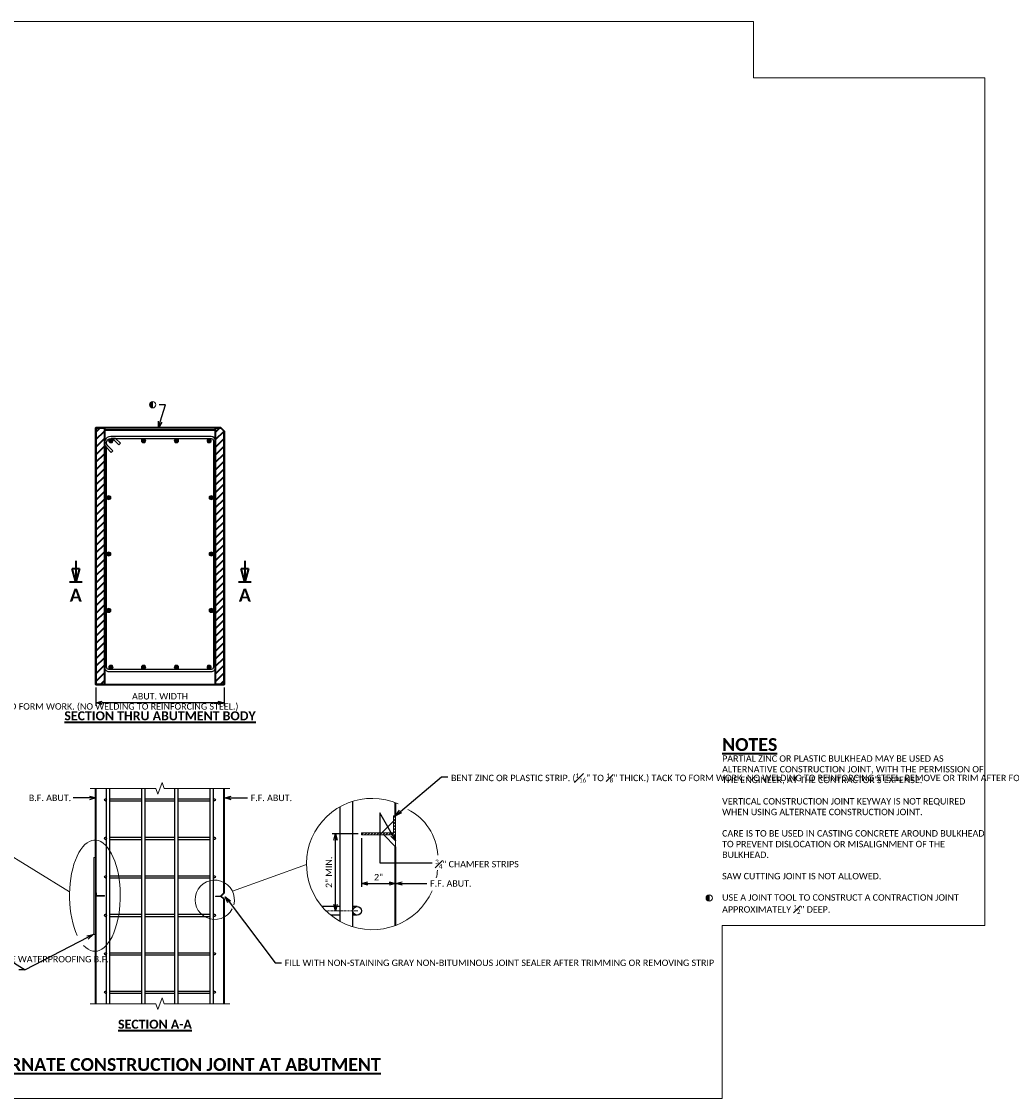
# Model space of a CAD drawing. Extents: x 1 to 1032, y 12 to 264.
# Tile 2 of 3: x 154 to 386, y 12 to 264. Entities that reach past the tile are written whole.
import ezdxf
from ezdxf import colors
from ezdxf.entities.mleader import LeaderData, LeaderLine
from ezdxf.enums import TextEntityAlignment as Align
from ezdxf.math import Vec2, Vec3

# ---------------------------------------------------------------- set-up
doc = ezdxf.new("R2010")
doc.units = 0
doc.header["$MEASUREMENT"] = 0
doc.linetypes.add('Wisdot4', pattern=[0.28125, 0.125, -0.0625, 0.03125, -0.0625])
for name, color, linetype, lineweight in [('B_ANNO', 7, 'Continuous', 18), ('B_ANNO_BREAK', 7, 'Continuous', 18), ('B_ANNO_DIM', 7, 'Continuous', 18), ('B_ANNO_SYMB', 7, 'Continuous', 18), ('B_ANNO_TEXT', 7, 'Continuous', 18), ('B_ANNO_TEXT_TITLE', 7, 'Continuous', 40), ('B_CNTR', 1, 'Wisdot4', 18), ('B_CONC_ABUT', 30, 'Continuous', 40), ('B_DETAIL', 7, 'Continuous', 18), ('B_REBAR', 5, 'Continuous', 25)]:
    doc.layers.add(name, color=color, linetype=linetype, lineweight=lineweight)
doc.layers.add('B_ANNO_NOPLOT', color=47, linetype='Continuous', lineweight=18, plot=False)
doc.styles.add('Annotative', font='calibri.ttf', dxfattribs={"height": 0.0625})
doc.styles.get("Standard").update_dxf_attribs({"font": 'calibri.ttf'})
doc.styles.add('Title', font='calibrib.ttf', dxfattribs={"height": 0.125})
doc.dimstyles.new('Annotative', dxfattribs={"dimscale": 0, "dimtxt": 0.0625, "dimasz": 0.0625, "dimexe": 0.03125, "dimexo": 0.03125, "dimgap": 0.03125, "dimtad": 1, "dimdec": 3, "dimzin": 3, "dimdsep": 46, "dimlunit": 4, "dimtxsty": 'Standard', "dimblk": 'OPEN30', "dimcen": 0.03125, "dimaunit": 1, "dimadec": 0, "dimazin": 3, "dimtfac": 0.75, "dimtdec": 3, "dimtofl": 0, "dimtmove": 0, "dimatfit": 3, "dimldrblk": 'OPEN30', "dimfxl": 1, "dimtfill": 1, "dimfrac": 1, "dimtolj": 1, "dimtzin": 0, "dimarcsym": 0})
pattern_1 = [(45, (-2149493.967, -2150260.238), (-0.44194173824, 0.44194173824), [])]

# ---------------------------------------------------------------- blocks, each defined once
blk = doc.blocks.new('*U7')
at = {"lineweight": -2}
h = blk.add_hatch(color=0, dxfattribs=at)
h.dxf.hatch_style = 1
h.paths.add_polyline_path([(-1.51, -0.01, 0.414214), (-1.89, -0.38, 0.414214), (-1.51, -0.76)])
at = {"color": 0, "lineweight": -2}
blk.add_line((-1.51, -0.76), (-1.51, -0.01), dxfattribs=at)
blk.add_circle((-1.51, -0.38), 0.375, dxfattribs=at)
blk = doc.blocks.new('_Open30')
at = {"color": 0, "linetype": 'ByBlock', "lineweight": -2}
for p, q in [((-1, 0.27), (0, 0)), ((0, 0), (-1, -0.27)), ((0, 0), (-1, 0))]:
    blk.add_line(p, q, dxfattribs=at)
blk = doc.blocks.new('*D93')
at = {"layer": 'B_ANNO_DIM', "color": 0, "lineweight": -2, "transparency": 16777216}
for p, q in [((231.43, 61.92), (225.33, 61.92)), ((226.08, 45.42), (226.08, 60.42))]:
    blk.add_line(p, q, dxfattribs=at)
at = {"layer": 'Defpoints', "color": 0, "transparency": 16777216}
for p in [(226.08, 61.92), (232.18, 61.92, 0.84), (226.08, 43.92)]:
    blk.add_point(p, dxfattribs=at)
at = {"layer": 'B_ANNO_DIM', "color": 0, "lineweight": -2, "transparency": 16777216, "xscale": 1.5, "yscale": 1.5, "zscale": 1.5}
for p, rotation in [((226.08, 61.92), 90), ((226.08, 43.92), 270)]:
    blk.add_blockref('_Open30', p, dxfattribs=dict(at, rotation=rotation))
at = {"layer": 'B_ANNO_DIM', "color": 0, "transparency": 16777216, "insert": (224.57, 52.92), "char_height": 1.5, "attachment_point": 5, "rotation": 90, "bg_fill": 3, "box_fill_scale": 1.25, "bg_fill_color": 256, "bg_fill_true_color": 13158600, "bg_fill_transparency": 0}
blk.add_mtext('\\A1;2" MIN.', dxfattribs=at)
blk = doc.blocks.new('*D91')
at = {"layer": 'B_ANNO_DIM', "color": 0, "lineweight": -2, "transparency": 16777216}
for p, q in [((232.18, 60.93), (232.18, 49.55)), ((233.68, 50.3), (238.68, 50.3))]:
    blk.add_line(p, q, dxfattribs=at)
at = {"layer": 'Defpoints', "color": 0, "transparency": 16777216}
for p in [(232.18, 61.68, 0.84), (240.18, 50.3, 0.84), (240.18, 50.3)]:
    blk.add_point(p, dxfattribs=at)
at = {"layer": 'B_ANNO_DIM', "color": 0, "lineweight": -2, "transparency": 16777216, "xscale": 1.5, "yscale": 1.5, "zscale": 1.5, "rotation": 180}
blk.add_blockref('_Open30', (232.18, 50.3), dxfattribs=at)
at = {"layer": 'B_ANNO_DIM', "color": 0, "lineweight": -2, "transparency": 16777216, "xscale": 1.5, "yscale": 1.5, "zscale": 1.5}
blk.add_blockref('_Open30', (240.18, 50.3), dxfattribs=at)
at = {"layer": 'B_ANNO_DIM', "color": 0, "transparency": 16777216, "insert": (236.18, 51.8), "char_height": 1.5, "attachment_point": 5, "bg_fill": 3, "box_fill_scale": 1.25, "bg_fill_color": 256, "bg_fill_true_color": 13158600, "bg_fill_transparency": 0}
blk.add_mtext('\\A1;2"', dxfattribs=at)
blk = doc.blocks.new('REBAR2')
for p, q in [((0, 0.25), (0.25, 0.25)), ((1, 0.25), (8.52, 0.25)), ((9.27, 0.25), (16.24, 0.25)), ((16.99, 0.25), (24.51, 0.25)), ((25.25, 0.25), (25.5, 0.25)), ((0, -0.25), (0.25, -0.25)), ((1, -0.25), (8.52, -0.25)), ((9.27, -0.25), (16.24, -0.25)), ((16.99, -0.25), (24.51, -0.25)), ((25.5, -0.25), (25.25, -0.25))]:
    blk.add_line(p, q)
for centre in [(0, 0), (25.5, 0)]:
    blk.add_circle(centre, 0.25)
blk = doc.blocks.new('*D96')
at = {"layer": 'B_ANNO_DIM', "color": 0, "lineweight": -2, "transparency": 16777216}
for p, q in [((170.04, 96.15), (170.04, 91.84)), ((200.04, 96.15), (200.04, 91.84)), ((198.54, 92.59), (171.54, 92.59))]:
    blk.add_line(p, q, dxfattribs=at)
at = {"layer": 'Defpoints', "color": 0, "transparency": 16777216}
for p in [(170.04, 96.9), (200.04, 96.9), (170.04, 92.59)]:
    blk.add_point(p, dxfattribs=at)
at = {"layer": 'B_ANNO_DIM', "color": 0, "lineweight": -2, "transparency": 16777216, "xscale": 1.5, "yscale": 1.5, "zscale": 1.5, "rotation": 180}
blk.add_blockref('_Open30', (170.04, 92.59), dxfattribs=at)
at = {"layer": 'B_ANNO_DIM', "color": 0, "lineweight": -2, "transparency": 16777216, "xscale": 1.5, "yscale": 1.5, "zscale": 1.5}
blk.add_blockref('_Open30', (200.04, 92.59), dxfattribs=at)
at = {"layer": 'B_ANNO_DIM', "color": 0, "transparency": 16777216, "insert": (185.04, 94.1), "char_height": 1.5, "attachment_point": 5, "bg_fill": 3, "box_fill_scale": 1.25, "bg_fill_color": 256, "bg_fill_true_color": 13158600, "bg_fill_transparency": 0}
blk.add_mtext('\\A1;ABUT. WIDTH', dxfattribs=at)
blk = doc.blocks.new('*U92')
at = {"layer": 'B_ANNO_TEXT_TITLE'}
for p, q in [((0, 4), (0, 1.5)), ((-0.4375, 3.125), (0.4375, 3.125)), ((0, 1.5), (-0.4375, 3.125)), ((0.4375, 3.125), (0, 1.5)), ((0.75, 1.5), (-0.75, 1.5))]:
    blk.add_line(p, q, dxfattribs=at)
at = {"layer": 'B_ANNO_TEXT_TITLE', "style": 'Title'}
blk.add_attdef('A', text='', height=1.5, dxfattribs=at).set_placement((0, 0), align=Align.MIDDLE_CENTER)
blk = doc.blocks.new('DOT')
at = {"lineweight": 0}
h = blk.add_hatch(color=256, dxfattribs=at)
h.dxf.hatch_style = 1
h.paths.add_polyline_path([(0.25, 0, 1), (-0.25, 0, 1)])
blk.add_circle((0, 0), 0.25, dxfattribs=at)
blk.add_circle((0, 0), 0.25, dxfattribs=at)
blk = doc.blocks.new('*U26')
at = {"layer": 'B_REBAR'}
blk.add_blockref('DOT', (0.25, -0.5), dxfattribs=at)
blk = doc.blocks.new('*U25')
at = {"color": 0, "linetype": 'ByBlock', "lineweight": -2, "transparency": 16777216}
for p in [(0.25, 0), (4.08, 0), (7.92, 0), (11.75, 0)]:
    blk.add_blockref('*U26', p, dxfattribs=at)
blk = doc.blocks.new('*U24')
blk.add_blockref('*U25', (0, 0))
blk = doc.blocks.new('*U29')
at = {"layer": 'B_REBAR'}
blk.add_blockref('DOT', (0.25, -0.5), dxfattribs=at)
blk = doc.blocks.new('*U28')
at = {"color": 0, "linetype": 'ByBlock', "lineweight": -2, "transparency": 16777216}
for p in [(0, 0), (6.59375, 0), (13.1875, 0)]:
    blk.add_blockref('*U29', p, dxfattribs=at)
blk = doc.blocks.new('*U27')
blk.add_blockref('*U28', (0, 0))
blk = doc.blocks.new('*U35')
at = {"layer": 'B_REBAR'}
blk.add_blockref('DOT', (0.25, -0.5), dxfattribs=at)
blk = doc.blocks.new('*U34')
at = {"color": 0, "linetype": 'ByBlock', "lineweight": -2, "transparency": 16777216}
for p in [(0, 0), (6.59375, 0), (13.1875, 0)]:
    blk.add_blockref('*U35', p, dxfattribs=at)
blk = doc.blocks.new('*U33')
blk.add_blockref('*U34', (0, 0))
blk = doc.blocks.new('*U32')
at = {"layer": 'B_REBAR'}
blk.add_blockref('DOT', (0.25, -0.5), dxfattribs=at)
blk = doc.blocks.new('*U31')
at = {"color": 0, "linetype": 'ByBlock', "lineweight": -2, "transparency": 16777216}
for p in [(0.25, 0), (4.08, 0), (7.92, 0), (11.75, 0)]:
    blk.add_blockref('*U32', p, dxfattribs=at)
blk = doc.blocks.new('*U30')
blk.add_blockref('*U31', (0, 0))
blk = doc.blocks.new('INS_ALTJOINT_BASE')
at = {"layer": 'B_DETAIL'}
h = blk.add_hatch(dxfattribs=at)
h.set_pattern_fill('USER', color=256, scale=0.5, angle=45, style=0, pattern_type=0)
h.set_pattern_definition([(45, (-2149493.967, -2150260.238), (-0.35355339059, 0.35355339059), [])])
h.paths.add_polyline_path([(239.6972, 66.1613), (240.1772, 66.1613), (240.1772, 61.6803), (232.1822, 61.6803), (232.1822, 62.1603), (239.6972, 62.1603)])
at = {"layer": 'B_ANNO'}
for centre, radius, start, end in [((234.6711, 54.8505), 15.3638, 66.495543, 335.975467), ((237.344, 56.2356), 12.7275, 3.045994, 63.617922), ((234.6711, 54.8505), 15.3638, 347.771094, 354.667853)]:
    blk.add_arc(centre, radius, start, end, dxfattribs=at)
at = {"layer": 'B_ANNO_NOPLOT', "flags": 128}
blk.add_lwpolyline([(0, 0), (0, 252), (323.9277, 252), (323.9277, 238.8552), (378, 238.8552), (378, 40.4996), (316.5708, 40.4996), (316.5708, 0)], close=True, dxfattribs=at)
at = {"layer": 'B_CNTR'}
blk.add_line((231.3302, 43.9203), (223.8741, 43.9203), dxfattribs=at)
at = {"layer": 'B_CONC_ABUT'}
for p, q in [((240.1772, 66.1613), (240.1772, 69.1923)), ((240.1772, 40.5053), (240.1772, 58.9203))]:
    blk.add_line(p, q, dxfattribs=at)
at = {"layer": 'B_DETAIL', "flags": 128}
for points in [[(239.6972, 66.1613), (240.1772, 66.1613), (240.1772, 61.6803), (232.1822, 61.6803), (232.1822, 62.1603), (239.6972, 62.1603), (239.6972, 66.1613), (239.6972, 66.1613)], [(236.9412, 62.1603), (239.6972, 64.9203), (239.6972, 62.1603), (236.9412, 62.1603)], [(237.4212, 61.6803), (240.1772, 58.9203), (240.1772, 61.6803), (237.4212, 61.6803)]]:
    blk.add_lwpolyline(points, dxfattribs=at)
at = {"layer": 'B_REBAR'}
for p, q in [((227.1812, 41.4363), (227.1812, 68.2653)), ((230.1782, 40.1613), (230.1782, 69.5403))]:
    blk.add_line(p, q, dxfattribs=at)
at = {"layer": 'B_ANNO_SYMB', "xscale": 2, "yscale": 2, "zscale": 2}
blk.add_blockref('*U7', (316.5708, 47.662), dxfattribs=at)
at = {"layer": 'B_ANNO_TEXT', "insert": (316.5708, 80.2895), "char_height": 1.5, "width": 61.429247, "attachment_point": 1, "style": 'Annotative'}
blk.add_mtext('\\A1;PARTIAL ZINC OR PLASTIC BULKHEAD MAY BE USED AS ALTERNATIVE CONSTRUCTION JOINT, WITH THE PERMISSION OF THE ENGINEER, AT THE CONTRACTOR\'S EXPENSE.\\P\\PVERTICAL CONSTRUCTION JOINT KEYWAY IS NOT REQUIRED WHEN USING ALTERNATE CONSTRUCTION JOINT.\\P\\PCARE IS TO BE USED IN CASTING CONCRETE AROUND BULKHEAD TO PREVENT DISLOCATION OR MISALIGNMENT OF THE BULKHEAD.\\P\\PSAW CUTTING JOINT IS NOT ALLOWED.\\P\\PUSE A JOINT TOOL TO CONSTRUCT A CONTRACTION JOINT APPROXIMATELY {\\H0.7x;\\S1#2;}" DEEP.', dxfattribs=at)
at = {"layer": 'B_ANNO_TEXT_TITLE', "char_height": 3, "line_spacing_factor": 0.8, "style": 'Title'}
for s, insert, attachment_point in [('{\\L\\C256;NOTES}', (316.5708, 81.2895), 7), ('{\\LALTERNATE CONSTRUCTION JOINT AT ABUTMENT}', (140.6472, 9.4463), 1)]:
    blk.add_mtext(s, dxfattribs=dict(at, insert=insert, attachment_point=attachment_point))
at = {"layer": 'B_ANNO_DIM'}
ml = blk.add_multileader_mtext('Standard', dxfattribs=at)
ml.set_content('\\A1;BENT ZINC OR PLASTIC STRIP. ({\\H0.7x;\\S1#16;}" TO {\\H0.7x;\\S1#8;}" THICK.) TACK TO FORM WORK. (NO WELDING TO REINFORCING STEEL.)', color=256)
ml.set_leader_properties()
ml.set_arrow_properties(name='OPEN30')
ml.build(insert=Vec2(0, 0))
ml.multileader.update_dxf_attribs({"text_right_attachment_type": 3, "dogleg_length": 0.0625, "arrow_head_size": 1.5, "scale": 24})
ctx = ml.context
ctx.base_point, ctx.scale, ctx.char_height, ctx.arrow_head_size, ctx.landing_gap_size, ctx.plane_origin = Vec3(95.6041, 91.8413, 0.8422), 24, 1.5, 1.5, 0.75, Vec3(131.7922, 81.3994, 0.8422)
ctx.right_attachment = 3
notes = []
notes.append((ctx, [(0, (1, 1, 0), (122.991, 81.3994, 0.8422), (-1, 0), 1.5, [(0, [(131.7922, 81.3994, 0.8422)], 0, [])])]))
ctx.mtext.insert, ctx.mtext.width, ctx.mtext.flow_direction = Vec3(96.3541, 92.7904, 0.8422), 25.235912, 5
ml = blk.add_multileader_mtext('Standard', dxfattribs=at)
ml.set_content('\\A1;BENT ZINC OR PLASTIC STRIP. ({\\H0.7x;\\S1#16;}" TO {\\H0.7x;\\S1#8;}" THICK.) TACK TO FORM WORK. NO WELDING TO REINFORCING STEEL. REMOVE OR TRIM AFTER FORM REMOVAL', color=256)
ml.set_leader_properties()
ml.set_arrow_properties(name='OPEN30')
ml.build(insert=Vec2(0, 0))
ml.multileader.update_dxf_attribs({"dogleg_length": 0.0625, "arrow_head_size": 1.5, "scale": 24})
ctx = ml.context
ctx.base_point, ctx.scale, ctx.char_height, ctx.arrow_head_size, ctx.landing_gap_size, ctx.plane_origin = Vec3(252.3739, 75.2886, 0.8422), 24, 1.5, 1.5, 0.75, Vec3(240.1772, 66.1613, 0.8422)
notes.append((ctx, [(0, (1, 1, 0), (250.8739, 75.2886, 0.8422), (1, 0), 1.5, [(0, [(240.1772, 66.1613, 0.8422)], 0, [])])]))
ctx.mtext.insert, ctx.mtext.width, ctx.mtext.flow_direction = Vec3(253.1239, 76.0495, 0.8422), 32.382015, 5
ml = blk.add_multileader_mtext('Standard', dxfattribs=at)
ml.set_content('\\A1;{\\H0.7x;\\S3#4;}" CHAMFER STRIPS', color=256)
ml.set_leader_properties()
ml.set_arrow_properties(name='OPEN30')
ml.build(insert=Vec2(0, 0))
ml.multileader.update_dxf_attribs({"dogleg_length": 0.0625, "arrow_head_size": 1.5, "scale": 24})
ctx = ml.context
ctx.base_point, ctx.scale, ctx.char_height, ctx.arrow_head_size, ctx.landing_gap_size, ctx.plane_origin = Vec3(248.6942, 55.1213, 0.8422), 24, 1.5, 1.5, 0.75, Vec3(240.1772, 60.3003, 0.8422)
notes.append((ctx, [(0, (1, 1, 0), (247.1942, 55.1213, 0.8422), (1, 0), 1.5, [(1, [(240.1772, 60.3003, 0.8422), (238.3192, 63.5403, 0.8422), (236.4662, 66.7997, 0.8422), (236.4662, 55.1213, 0.8422)], 0, [])])]))
ctx.mtext.insert, ctx.mtext.flow_direction = Vec3(249.4442, 55.8822, 0.8422), 5
ml = blk.add_multileader_mtext('Standard', dxfattribs=at)
ml.set_content('F.F. ABUT.', color=256)
ml.set_leader_properties()
ml.set_arrow_properties(name='OPEN30')
ml.build(insert=Vec2(0, 0))
ml.multileader.update_dxf_attribs({"dogleg_length": 0.0625, "arrow_head_size": 1.5, "scale": 24})
ctx = ml.context
ctx.base_point, ctx.scale, ctx.char_height, ctx.arrow_head_size, ctx.landing_gap_size, ctx.plane_origin = Vec3(247.4775, 50.2965, 0.8422), 24, 1.5, 1.5, 0.75, Vec3(240.1772, 50.2965, 0.8422)
notes.append((ctx, [(0, (1, 1, 0), (245.9775, 50.2965, 0.8422), (1, 0), 1.5, [(0, [(240.1772, 50.2965, 0.8422)], 0, [])])]))
ctx.mtext.insert, ctx.mtext.flow_direction = Vec3(248.2275, 51.0575, 0.8422), 5
for ctx, leaders in notes:
    for number, flags, end, landing, length, lines in leaders:
        leader = LeaderData()
        leader.index, (leader.has_last_leader_line, leader.has_dogleg_vector, leader.attachment_direction) = number, flags
        leader.last_leader_point, leader.dogleg_vector, leader.dogleg_length = Vec3(end), Vec3(landing), length
        for number, points, colour, breaks in lines:
            line = LeaderLine()
            line.index, line.vertices, line.color, line.breaks = number, Vec3.list(points), colors.encode_raw_color(colour), breaks
            leader.lines.append(line)
        ctx.leaders.append(leader)
dim = blk.add_linear_dim(base=(226.0805, 61.9203), p1=(226.0805, 43.9205), p2=(232.1822, 61.9203, 0.8422), angle=90, text='2" MIN.', dimstyle='Annotative', dxfattribs=at)
dim.commit()
dim.dimension.update_dxf_attribs({"geometry": '*D93', "text_midpoint": (224.5678, 52.9204)})
dim = blk.add_linear_dim(base=(240.1772, 50.2965), p1=(232.1822, 61.6803, 0.8422), p2=(240.1772, 50.2965, 0.8422), text='2"', dimstyle='Annotative', dxfattribs=at)
dim.commit()
dim.dimension.update_dxf_attribs({"geometry": '*D91', "text_midpoint": (236.1797, 51.804)})
blk = doc.blocks.new('*U95')
at = {"layer": 'B_CONC_ABUT'}
h = blk.add_hatch(dxfattribs=at)
h.set_pattern_fill('ANSI31', color=256, scale=10, style=0)
h.set_pattern_definition([(45, (-1972.071, -2700.712), (-0.88388348, 0.88388348), [])])
h.paths.add_polyline_path([(170.0402, 156.9023), (172.0402, 156.9023), (172.0402, 96.9023), (170.0402, 96.9023)])
h = blk.add_hatch(dxfattribs=at)
h.set_pattern_fill('ANSI31', color=256, scale=10, style=0)
h.set_pattern_definition([(45, (-1944.071, -2700.712), (-0.88388348, 0.88388348), [])])
h.paths.add_polyline_path([(198.0402, 156.9023), (199.2922, 156.9023), (200.0402, 156.1543), (200.0402, 96.9023), (198.0402, 96.9023)])
at = {"layer": 'B_DETAIL'}
h = blk.add_hatch(dxfattribs=at)
h.set_pattern_fill('ANSI31', color=256, scale=5, style=0)
h.set_pattern_definition(pattern_1)
h.paths.add_polyline_path([(170.0402, 47.3623), (172.0402, 47.3623), (172.0402, 47.4823), (170.1602, 47.4823), (170.1602, 48.0983), (170.0402, 48.0983)])
h = blk.add_hatch(dxfattribs=at)
h.set_pattern_fill('ANSI31', color=256, scale=5, style=0)
h.set_pattern_definition(pattern_1)
h.paths.add_polyline_path([(198.0361, 47.3624), (199.2882, 47.3623), (199.4089, 47.2422), (198.0361, 47.2421)])
at = {"layer": 'B_ANNO'}
for p, q in [((163.8854, 48.3912), (146.4761, 59.0196)), ((202.0081, 48.4807), (219.3077, 54.7419))]:
    blk.add_line(p, q, dxfattribs=at)
blk.add_arc((197.8624, 46.4945), 4.597, 344.776124, 332.382375, dxfattribs=at)
blk.add_ellipse((169.8081, 47.4565), major_axis=(0, -13.0185), ratio=0.45612014, start_param=5.81670706, end_param=11.79471233, dxfattribs=at)
at = {"layer": 'B_ANNO_BREAK', "flags": 128}
for points in [[(168.672, 72.5623), (184.0442, 72.5623), (184.5422, 71.194), (185.5382, 73.9305), (186.0362, 72.5623), (201.4085, 72.5623)], [(168.672, 22.1623), (184.0442, 22.1623), (184.5422, 20.794), (185.5382, 23.5305), (186.0362, 22.1623), (201.4085, 22.1623)]]:
    blk.add_lwpolyline(points, dxfattribs=at)
at = {"layer": 'B_CONC_ABUT'}
for p, q in [((198.0402, 156.4023), (172.0402, 156.4023)), ((170.0402, 22.1623), (170.0402, 72.5623))]:
    blk.add_line(p, q, dxfattribs=at)
at = {"layer": 'B_CONC_ABUT', "flags": 128}
for points in [[(170.0402, 156.9023), (172.0402, 156.9023), (172.0402, 96.9023), (170.0402, 96.9023), (170.0402, 156.9023)], [(198.0402, 156.9023), (199.2922, 156.9023), (200.0402, 156.1543), (200.0402, 96.9023), (198.0402, 96.9023), (198.0402, 156.9023), (198.0402, 156.9023)]]:
    blk.add_lwpolyline(points, dxfattribs=at)
at = {"layer": 'B_CONC_ABUT'}
blk.add_lwpolyline([(200.0402, 156.1543), (199.2922, 156.9023), (170.0402, 156.9023), (170.0402, 96.9023), (200.0402, 96.9023)], close=True, dxfattribs=at)
blk.add_lwpolyline([(200.0402, 22.1623), (200.0402, 46.6143), (199.2882, 47.3623), (199.4242, 47.4983), (199.5442, 47.6183), (200.0402, 48.1143), (200.0402, 72.5623)], dxfattribs=at)
at = {"layer": 'B_DETAIL'}
blk.add_lwpolyline([(170.0402, 38.3623), (169.5602, 38.3623), (169.5602, 56.3623), (170.0402, 56.3623)], close=True, dxfattribs=at)
at = {"layer": 'B_DETAIL', "flags": 128}
for points in [[(170.0402, 47.3623), (172.0402, 47.3623), (172.0402, 47.4823), (170.1602, 47.4823), (170.1602, 48.0983), (170.0402, 48.0983), (170.0402, 47.3623)], [(198.0361, 47.3624), (199.2882, 47.3623), (199.4089, 47.2422), (198.0361, 47.2421), (198.0361, 47.3624)]]:
    blk.add_lwpolyline(points, dxfattribs=at)
at = {"layer": 'B_REBAR'}
for p, q in [((172.5402, 22.1623), (172.5402, 72.5623)), ((173.2882, 22.1623), (173.2882, 72.5623)), ((180.8042, 22.1623), (180.8042, 72.5623)), ((181.5522, 22.1623), (181.5522, 72.5623)), ((188.5282, 22.1623), (188.5282, 72.5623)), ((189.2762, 22.1623), (189.2762, 72.5623)), ((196.7922, 22.1623), (196.7922, 72.5623)), ((197.5402, 22.1623), (197.5402, 72.5623)), ((227.1812, 44.9205), (222.9476, 44.9205)), ((227.1812, 42.9205), (224.9902, 42.9205)), ((231.1826, 44.9205), (230.1782, 44.9205)), ((231.1826, 42.9205), (230.1782, 42.9205))]:
    blk.add_line(p, q, dxfattribs=at)
blk.add_lwpolyline([(172.0402, 153.3983), (172.0402, 100.9023, 0.41634896), (173.0402, 99.9023), (197.0402, 99.9023, 0.4164465), (198.0402, 100.9023), (198.0403, 153.9007, 0.41296916), (197.0402, 154.9023), (173.5402, 154.9023, 0.66759015), (172.4802, 152.3423), (173.6402, 151.1823), (173.9922, 151.5343), (172.8322, 152.6943, -0.99969083), (174.2482, 154.1063), (175.4082, 152.9463), (175.7602, 153.3023), (174.6602, 154.3983), (173.6012, 154.3983), (197.0402, 154.3983, -0.41654979), (197.5402, 153.9023), (197.5402, 100.9023, -0.41301962), (197.0402, 100.3983), (173.0402, 100.3983, -0.41282475), (172.5402, 100.9023), (172.5402, 152.2783)], format="xyb", dxfattribs=at)
blk.add_circle((231.1826, 43.9205), 1, dxfattribs=at)
at = {"layer": 'B_ANNO_SYMB', "xscale": 2, "yscale": 2, "zscale": 2}
blk.add_blockref('*U7', (186.3308, 163.0987, 0.8422), dxfattribs=at)
for p in [(165.3272, 117.7903), (204.8932, 117.7903)]:
    blk.add_blockref('*U92', p, dxfattribs=at).add_auto_attribs({'A': 'A'})
at = {"layer": 'B_REBAR', "yscale": 2, "zscale": 2}
for name, p, xscale, rotation in [('*U30', (172.5402, 152.8983), -2, 180), ('*U27', (172.0402, 113.7125), 2, 90), ('*U33', (198.0402, 113.7125), -2, 270)]:
    blk.add_blockref(name, p, dxfattribs=dict(at, xscale=xscale, rotation=rotation))
at = {"layer": 'B_REBAR', "xscale": 2, "yscale": 2, "zscale": 2}
blk.add_blockref('*U24', (172.5402, 101.8983), dxfattribs=at)
at = {"layer": 'B_REBAR'}
for p in [(172.2866, 69.8635), (172.2866, 60.8635), (172.2866, 51.8635), (172.2866, 42.8635), (172.2866, 33.8635), (172.2866, 24.8635)]:
    blk.add_blockref('REBAR2', p, dxfattribs=at)
at = {"layer": 'B_ANNO_TEXT_TITLE', "insert": (175.2212, 18.4233), "char_height": 2.1, "attachment_point": 1, "line_spacing_factor": 0.8, "style": 'Title'}
blk.add_mtext('{\\L\\C256;SECTION A-A}', dxfattribs=at)
at = {"layer": 'B_ANNO_DIM'}
ml = blk.add_multileader_mtext('Standard', dxfattribs=at)
ml.set_content('', color=256)
ml.set_leader_properties()
ml.set_arrow_properties(name='OPEN30')
ml.build(insert=Vec2(0, 0))
ml.multileader.update_dxf_attribs({"dogleg_length": 0.0625, "arrow_head_size": 1.5, "scale": 24})
ctx = ml.context
ctx.base_point, ctx.scale, ctx.char_height, ctx.arrow_head_size, ctx.landing_gap_size, ctx.plane_origin = Vec3(183.3042, 162.3303, 0.8422), 24, 1.5, 1.5, 0.75, Vec3(184.6662, 156.9023, 0.8422)
notes = []
notes.append((ctx, [(1, (1, 1, 0), (186.3042, 162.3303, 0.8422), (-1, 0), 1.5, [(0, [(184.6662, 156.9023, 0.8422)], 0, [])])]))
ctx.mtext.insert, ctx.mtext.flow_direction = Vec3(184.0542, 163.0803, 0.8422), 5
ml = blk.add_multileader_mtext('Standard', dxfattribs=at)
ml.set_content('B.F. ABUT.', color=256)
ml.set_leader_properties()
ml.set_arrow_properties(name='OPEN30')
ml.build(insert=Vec2(0, 0))
ml.multileader.update_dxf_attribs({"dogleg_length": 0.0625, "arrow_head_size": 1.5, "scale": 24})
ctx = ml.context
ctx.base_point, ctx.scale, ctx.char_height, ctx.arrow_head_size, ctx.landing_gap_size, ctx.plane_origin = Vec3(153.5941, 70.3233, 0.8422), 24, 1.5, 1.5, 0.75, Vec3(170.0402, 70.3233, 0.8422)
notes.append((ctx, [(0, (1, 1, 0), (166.2368, 70.3233, 0.8422), (-1, 0), 1.5, [(0, [(170.0402, 70.3233, 0.8422)], 0, [])])]))
ctx.mtext.insert, ctx.mtext.flow_direction = Vec3(154.3441, 71.0842, 0.8422), 5
ml = blk.add_multileader_mtext('Standard', dxfattribs=at)
ml.set_content('F.F. ABUT.', color=256)
ml.set_leader_properties()
ml.set_arrow_properties(name='OPEN30')
ml.build(insert=Vec2(0, 0))
ml.multileader.update_dxf_attribs({"dogleg_length": 0.0625, "arrow_head_size": 1.5, "scale": 24})
ctx = ml.context
ctx.base_point, ctx.scale, ctx.char_height, ctx.arrow_head_size, ctx.landing_gap_size, ctx.plane_origin = Vec3(205.4877, 70.3233, 0.8422), 24, 1.5, 1.5, 0.75, Vec3(200.1842, 70.3233, 0.8422)
notes.append((ctx, [(0, (1, 1, 0), (203.9877, 70.3233, 0.8422), (1, 0), 1.5, [(0, [(200.1842, 70.3233, 0.8422)], 0, [])])]))
ctx.mtext.insert, ctx.mtext.flow_direction = Vec3(206.2377, 71.0842, 0.8422), 5
ml = blk.add_multileader_mtext('Standard', dxfattribs=at)
ml.set_content('FILL WITH NON-STAINING GRAY NON-BITUMINOUS JOINT SEALER AFTER TRIMMING OR REMOVING STRIP', color=256)
ml.set_leader_properties()
ml.set_arrow_properties(name='OPEN30')
ml.build(insert=Vec2(0, 0))
ml.multileader.update_dxf_attribs({"dogleg_length": 0.0625, "arrow_head_size": 1.5, "scale": 24})
ctx = ml.context
ctx.base_point, ctx.scale, ctx.char_height, ctx.arrow_head_size, ctx.landing_gap_size, ctx.plane_origin = Vec3(213.4847, 31.7373, 0.8422), 24, 1.5, 1.5, 0.75, Vec3(199.6062, 42.0643, 0.8422)
notes.append((ctx, [(0, (1, 1, 0), (211.9847, 31.7373, 0.8422), (1, 0), 1.5, [(0, [(200.3002, 47.2063, 0.8422)], 0, [])])]))
ctx.mtext.insert, ctx.mtext.width, ctx.mtext.flow_direction = Vec3(214.2347, 32.4982, 0.8422), 27.624956, 5
ml = blk.add_multileader_mtext('Standard', dxfattribs=at)
ml.set_content('18" RUBBERIZED MEMBRANE WATERPROOFING B.F.', color=256)
ml.set_leader_properties()
ml.set_arrow_properties(name='OPEN30')
ml.build(insert=Vec2(0, 0))
ml.multileader.update_dxf_attribs({"text_right_attachment_type": 3, "dogleg_length": 0.0625, "arrow_head_size": 1.5, "scale": 24})
ctx = ml.context
ctx.base_point, ctx.scale, ctx.char_height, ctx.arrow_head_size, ctx.landing_gap_size, ctx.plane_origin = Vec3(122.4682, 32.5982, 0.8422), 24, 1.5, 1.5, 0.75, Vec3(129.5442, 45.0242, 0.8422)
ctx.right_attachment = 3
notes.append((ctx, [(0, (1, 1, 0), (153.4802, 30.0682, 0.8422), (-1, 0), 1.5, [(0, [(129.5442, 45.0242, 0.8422)], 0, []), (1, [(169.3962, 38.3623, 0.8422)], 0, [])])]))
ctx.mtext.insert, ctx.mtext.width, ctx.mtext.flow_direction = Vec3(123.2182, 33.3592, 0.8422), 28.677383, 5
for ctx, leaders in notes:
    for number, flags, end, landing, length, lines in leaders:
        leader = LeaderData()
        leader.index, (leader.has_last_leader_line, leader.has_dogleg_vector, leader.attachment_direction) = number, flags
        leader.last_leader_point, leader.dogleg_vector, leader.dogleg_length = Vec3(end), Vec3(landing), length
        for number, points, colour, breaks in lines:
            line = LeaderLine()
            line.index, line.vertices, line.color, line.breaks = number, Vec3.list(points), colors.encode_raw_color(colour), breaks
            leader.lines.append(line)
        ctx.leaders.append(leader)
dim = blk.add_linear_dim(base=(170.0402, 92.5931), p1=(200.0402, 96.9023), p2=(170.0402, 96.9023), text='ABUT. WIDTH', dimstyle='Annotative', dxfattribs=at)
dim.commit()
dim.dimension.update_dxf_attribs({"geometry": '*D96', "text_midpoint": (185.0402, 94.1041)})
at = {"layer": 'B_ANNO_NOPLOT', "flags": 128}
blk.add_lwpolyline([(0, 0), (0, 252), (323.9277, 252), (323.9277, 238.8552), (378, 238.8552), (378, 40.4996), (316.5708, 40.4996), (316.5708, 0)], close=True, dxfattribs=at)
at = {"layer": 'B_ANNO_TEXT_TITLE', "insert": (185.0402, 90.5931), "char_height": 2.1, "width": 60.083507, "attachment_point": 2, "style": 'Title'}
blk.add_mtext('{\\LSECTION THRU ABUTMENT BODY}', dxfattribs=at)

msp = doc.modelspace()

# ---------------------------------------------------------------- block references
msp.add_blockref('INS_ALTJOINT_BASE', (1.3, 11.55))

# ---------------------------------------------------------------- next in the draw order: block references
msp.add_blockref('*U95', (1.3, 11.55))

doc.saveas('drawing.dxf')
